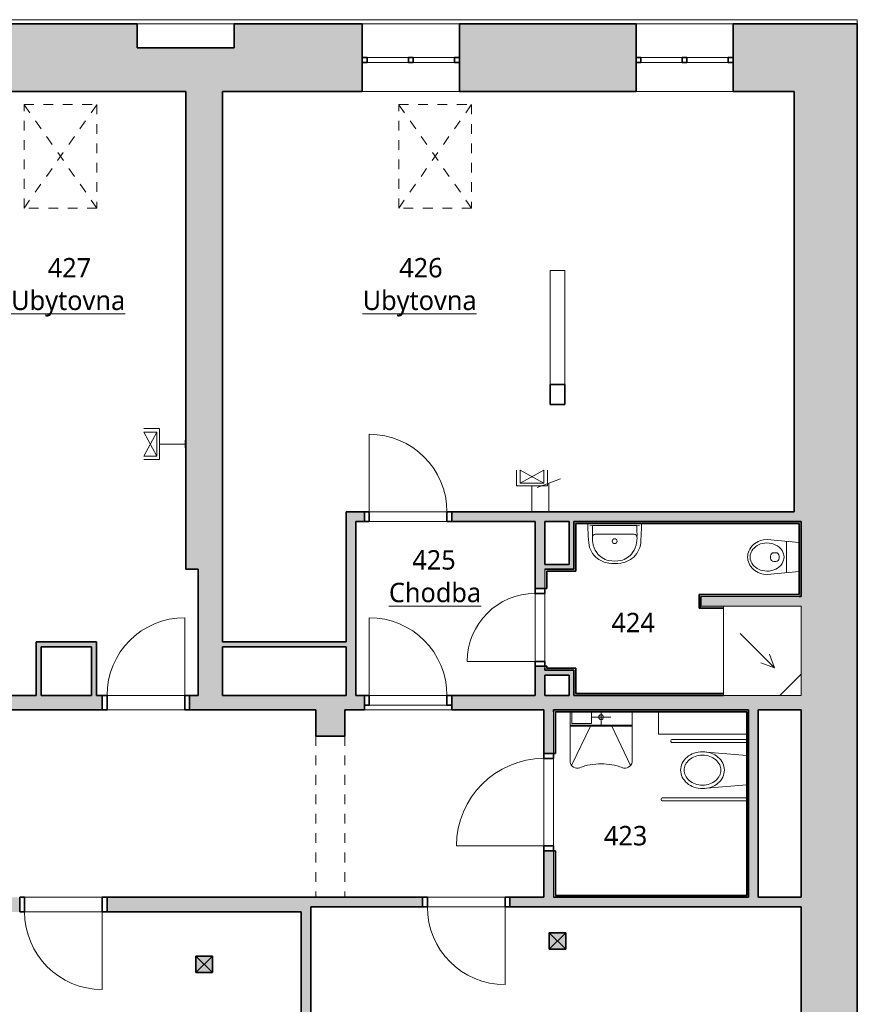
# Model space of a CAD drawing. Header units: metres. Extents: x -0.2 to 44.7, y -1.1 to 14.9.
# Tile 10 of 10: x 31.1 to 39.8, y 4.6 to 14.8. Entities that reach past the tile are written whole.
import ezdxf

# ---------------------------------------------------------------- set-up
doc = ezdxf.new("R2010")
doc.units = ezdxf.units.M
doc.linetypes.add('AV - Cerch_ 1 tecka 4mm', pattern=[0.006, 0.004, -0.001, 0, -0.001])
doc.layers.add('AV-MISTNOSTI', color=5, linetype='Continuous', lineweight=5, true_color=0x0000ff)
doc.layers.add('AV-TEXTY', color=5, linetype='Continuous', lineweight=13, true_color=0x0000ff)
for name, color, linetype, lineweight in [('AV-SRAFY', 7, 'Continuous', 35), ('AV-STAVBA', 7, 'Continuous', 18), ('AV-VYBAVENI', 7, 'Continuous', 18)]:
    doc.layers.add(name, color=color, linetype=linetype, lineweight=lineweight)
doc.styles.add('Trebuchet MS_B', font='trebuc.ttf', dxfattribs={"height": 0.2})

# ---------------------------------------------------------------- blocks, each defined once
blk = doc.blocks.new('DO_1-L_Ocel_ - 800x1970_150-925843-4NP')
at = {"layer": 'AV-STAVBA', "color": 254, "true_color": 0xcccccc}
for p, q in [((0.4, 0.875), (0.4, 0.075)), ((-0.4, 0.075), (0.4, 0.075)), ((-0.4, -0.075), (0.4, -0.075))]:
    blk.add_line(p, q, dxfattribs=at)
at = {"layer": 'AV-STAVBA', "color": 254, "linetype": 'AV - Cerch_ 1 tecka 4mm', "true_color": 0xcccccc}
for p, q in [((-0.45, 0.075), (0.45, 0.075)), ((-0.4, 0.075), (0.4, 0.075)), ((-0.45, -0.075), (0.45, -0.075)), ((-0.4, -0.075), (0.4, -0.075))]:
    blk.add_line(p, q, dxfattribs=at)
at = {"layer": 'AV-STAVBA', "color": 254, "lineweight": 35, "true_color": 0xcccccc}
for p, q in [((-0.4, 0.075), (-0.45, 0.075)), ((-0.45, 0.075), (-0.45, -0.075)), ((-0.4, -0.075), (-0.4, 0.075)), ((0.45, 0.075), (0.4, 0.075)), ((0.4, 0.075), (0.4, -0.075)), ((0.45, -0.075), (0.45, 0.075)), ((-0.45, -0.075), (-0.4, -0.075)), ((0.4, -0.075), (0.45, -0.075))]:
    blk.add_line(p, q, dxfattribs=at)
at = {"layer": 'AV-STAVBA', "color": 254, "true_color": 0xcccccc}
blk.add_arc((0.4, 0.075), 0.8, 90, 180, dxfattribs=at)
blk = doc.blocks.new('DO_1-P_Ocel_ - 800x1970_100-934089-4NP')
at = {"layer": 'AV-STAVBA', "color": 254, "true_color": 0xcccccc}
for p, q in [((-0.4, 0.85), (-0.4, 0.05)), ((-0.4, 0.05), (0.4, 0.05)), ((-0.4, -0.05), (0.4, -0.05))]:
    blk.add_line(p, q, dxfattribs=at)
at = {"layer": 'AV-STAVBA', "color": 254, "linetype": 'AV - Cerch_ 1 tecka 4mm', "true_color": 0xcccccc}
for p, q in [((-0.45, 0.05), (0.45, 0.05)), ((-0.4, 0.05), (0.4, 0.05)), ((-0.45, -0.05), (0.45, -0.05)), ((-0.4, -0.05), (0.4, -0.05))]:
    blk.add_line(p, q, dxfattribs=at)
at = {"layer": 'AV-STAVBA', "color": 254, "lineweight": 35, "true_color": 0xcccccc}
for p, q in [((-0.4, 0.05), (-0.45, 0.05)), ((-0.45, 0.05), (-0.45, -0.05)), ((-0.4, -0.05), (-0.4, 0.05)), ((0.45, 0.05), (0.4, 0.05)), ((0.4, 0.05), (0.4, -0.05)), ((0.45, -0.05), (0.45, 0.05)), ((-0.45, -0.05), (-0.4, -0.05)), ((0.4, -0.05), (0.45, -0.05))]:
    blk.add_line(p, q, dxfattribs=at)
at = {"layer": 'AV-STAVBA', "color": 254, "true_color": 0xcccccc}
blk.add_arc((-0.4, 0.05), 0.8, 0, 90, dxfattribs=at)
blk = doc.blocks.new('DO_1-P_Ocel_ - 700x1970_100-947632-4NP')
at = {"layer": 'AV-STAVBA', "color": 254, "true_color": 0xcccccc}
for p, q in [((-0.35, 0.75), (-0.35, 0.05)), ((-0.35, 0.05), (0.35, 0.05)), ((-0.35, -0.05), (0.35, -0.05))]:
    blk.add_line(p, q, dxfattribs=at)
at = {"layer": 'AV-STAVBA', "color": 254, "linetype": 'AV - Cerch_ 1 tecka 4mm', "true_color": 0xcccccc}
for p, q in [((-0.4, 0.05), (0.4, 0.05)), ((-0.35, 0.05), (0.35, 0.05)), ((-0.4, -0.05), (0.4, -0.05)), ((-0.35, -0.05), (0.35, -0.05))]:
    blk.add_line(p, q, dxfattribs=at)
at = {"layer": 'AV-STAVBA', "color": 254, "lineweight": 35, "true_color": 0xcccccc}
for p, q in [((-0.35, 0.05), (-0.4, 0.05)), ((-0.4, 0.05), (-0.4, -0.05)), ((-0.35, -0.05), (-0.35, 0.05)), ((0.4, 0.05), (0.35, 0.05)), ((0.35, 0.05), (0.35, -0.05)), ((0.4, -0.05), (0.4, 0.05)), ((-0.4, -0.05), (-0.35, -0.05)), ((0.35, -0.05), (0.4, -0.05))]:
    blk.add_line(p, q, dxfattribs=at)
at = {"layer": 'AV-STAVBA', "color": 254, "true_color": 0xcccccc}
blk.add_arc((-0.35, 0.05), 0.7, 0, 90, dxfattribs=at)
blk = doc.blocks.new('DO_1-P_Ocel_ - 800x1970_100-1004112-4NP')
at = {"layer": 'AV-STAVBA', "color": 254, "true_color": 0xcccccc}
for p, q in [((-0.4, 0.875), (-0.4, 0.075)), ((-0.4, 0.075), (0.4, 0.075)), ((-0.4, -0.025), (0.4, -0.025))]:
    blk.add_line(p, q, dxfattribs=at)
at = {"layer": 'AV-STAVBA', "color": 254, "linetype": 'AV - Cerch_ 1 tecka 4mm', "true_color": 0xcccccc}
for p, q in [((-0.45, 0.075), (0.45, 0.075)), ((-0.4, 0.075), (0.4, 0.075)), ((-0.45, -0.075), (0.45, -0.075)), ((-0.4, -0.025), (0.4, -0.025))]:
    blk.add_line(p, q, dxfattribs=at)
at = {"layer": 'AV-STAVBA', "color": 254, "lineweight": 35, "true_color": 0xcccccc}
for p, q in [((-0.4, 0.075), (-0.45, 0.075)), ((-0.45, 0.075), (-0.45, -0.025)), ((-0.4, -0.025), (-0.4, 0.075)), ((0.45, 0.075), (0.4, 0.075)), ((0.4, 0.075), (0.4, -0.025)), ((0.45, -0.025), (0.45, 0.075)), ((-0.45, -0.025), (-0.4, -0.025)), ((0.4, -0.025), (0.45, -0.025))]:
    blk.add_line(p, q, dxfattribs=at)
at = {"layer": 'AV-STAVBA', "color": 254, "true_color": 0xcccccc}
blk.add_arc((-0.4, 0.075), 0.8, 0, 90, dxfattribs=at)
blk = doc.blocks.new('DO_1-P_Ocel_ - 900x1970_100-1004143-4NP')
at = {"layer": 'AV-STAVBA', "color": 254, "true_color": 0xcccccc}
for p, q in [((-0.45, 0.95), (-0.45, 0.05)), ((-0.45, 0.05), (0.45, 0.05)), ((-0.45, -0.05), (0.45, -0.05))]:
    blk.add_line(p, q, dxfattribs=at)
at = {"layer": 'AV-STAVBA', "color": 254, "linetype": 'AV - Cerch_ 1 tecka 4mm', "true_color": 0xcccccc}
for p, q in [((-0.5, 0.05), (0.5, 0.05)), ((-0.45, 0.05), (0.45, 0.05)), ((-0.5, -0.05), (0.5, -0.05)), ((-0.45, -0.05), (0.45, -0.05))]:
    blk.add_line(p, q, dxfattribs=at)
at = {"layer": 'AV-STAVBA', "color": 254, "lineweight": 35, "true_color": 0xcccccc}
for p, q in [((-0.45, 0.05), (-0.5, 0.05)), ((-0.5, 0.05), (-0.5, -0.05)), ((-0.45, -0.05), (-0.45, 0.05)), ((0.5, 0.05), (0.45, 0.05)), ((0.45, 0.05), (0.45, -0.05)), ((0.5, -0.05), (0.5, 0.05)), ((-0.5, -0.05), (-0.45, -0.05)), ((0.45, -0.05), (0.5, -0.05))]:
    blk.add_line(p, q, dxfattribs=at)
at = {"layer": 'AV-STAVBA', "color": 254, "true_color": 0xcccccc}
blk.add_arc((-0.45, 0.05), 0.9, 0, 90, dxfattribs=at)
blk = doc.blocks.new('GM_Otvor_obdélníkový - 1660x2320-1005027-4NP')
at = {"layer": 'AV-STAVBA', "color": 254, "linetype": 'AV - Cerch_ 1 tecka 4mm', "lineweight": 13, "true_color": 0xcccccc}
for p, q in [((-0.83, 0.15), (0.83, 0.15)), ((-0.83, -0.15), (0.83, -0.15)), ((-0.83, -0.15), (0.83, -0.15))]:
    blk.add_line(p, q, dxfattribs=at)
blk = doc.blocks.new('DO_1-P_Ocel_ - 800x1970_150-917843-4NP')
at = {"layer": 'AV-STAVBA', "color": 254, "true_color": 0xcccccc}
for p, q in [((-0.4, 0.875), (-0.4, 0.075)), ((-0.4, 0.075), (0.4, 0.075)), ((-0.4, -0.075), (0.4, -0.075))]:
    blk.add_line(p, q, dxfattribs=at)
at = {"layer": 'AV-STAVBA', "color": 254, "linetype": 'AV - Cerch_ 1 tecka 4mm', "true_color": 0xcccccc}
for p, q in [((-0.45, 0.075), (0.45, 0.075)), ((-0.4, 0.075), (0.4, 0.075)), ((-0.45, -0.075), (0.45, -0.075)), ((-0.4, -0.075), (0.4, -0.075))]:
    blk.add_line(p, q, dxfattribs=at)
at = {"layer": 'AV-STAVBA', "color": 254, "lineweight": 35, "true_color": 0xcccccc}
for p, q in [((-0.4, 0.075), (-0.45, 0.075)), ((-0.45, 0.075), (-0.45, -0.075)), ((-0.4, -0.075), (-0.4, 0.075)), ((0.45, 0.075), (0.4, 0.075)), ((0.4, 0.075), (0.4, -0.075)), ((0.45, -0.075), (0.45, 0.075)), ((-0.45, -0.075), (-0.4, -0.075)), ((0.4, -0.075), (0.45, -0.075))]:
    blk.add_line(p, q, dxfattribs=at)
at = {"layer": 'AV-STAVBA', "color": 254, "true_color": 0xcccccc}
blk.add_arc((-0.4, 0.075), 0.8, 0, 90, dxfattribs=at)
blk = doc.blocks.new('SCO_Koncepční obdelníkový sloup - 170_170-1011282-4NP')
at = {"layer": 'AV-STAVBA', "true_color": 0xcccccc}
blk.add_hatch(color=254, dxfattribs=at).paths.add_polyline_path([(0.085, -0.085), (0.085, 0.085), (-0.085, 0.085), (-0.085, -0.085)])
at = {"layer": 'AV-STAVBA', "color": 254, "true_color": 0xcccccc}
for p, q in [((0.085, 0.085), (-0.085, -0.085)), ((-0.085, 0.085), (0.085, -0.085))]:
    blk.add_line(p, q, dxfattribs=at)
at = {"layer": 'AV-STAVBA', "color": 254, "lineweight": 35, "true_color": 0xcccccc}
for p, q in [((0.085, 0.085), (-0.085, 0.085)), ((-0.085, 0.085), (-0.085, -0.085)), ((0.085, -0.085), (0.085, 0.085)), ((-0.085, -0.085), (0.085, -0.085))]:
    blk.add_line(p, q, dxfattribs=at)
blk = doc.blocks.new('SCO_Koncepční obdelníkový sloup - 170_170-1458918-4NP')
at = {"layer": 'AV-STAVBA', "true_color": 0xcccccc}
blk.add_hatch(color=254, dxfattribs=at).paths.add_polyline_path([(0.085, -0.085), (0.085, 0.085), (-0.085, 0.085), (-0.085, -0.085)])
at = {"layer": 'AV-STAVBA', "color": 254, "true_color": 0xcccccc}
for p, q in [((0.085, 0.085), (-0.085, -0.085)), ((-0.085, 0.085), (0.085, -0.085))]:
    blk.add_line(p, q, dxfattribs=at)
at = {"layer": 'AV-STAVBA', "color": 254, "lineweight": 35, "true_color": 0xcccccc}
for p, q in [((0.085, 0.085), (-0.085, 0.085)), ((-0.085, 0.085), (-0.085, -0.085)), ((0.085, -0.085), (0.085, 0.085)), ((-0.085, -0.085), (0.085, -0.085))]:
    blk.add_line(p, q, dxfattribs=at)
blk = doc.blocks.new('WI_2 - 1000x450-1316571-4NP')
at = {"layer": 'AV-STAVBA', "color": 254, "linetype": 'AV - Cerch_ 1 tecka 4mm', "lineweight": 13, "true_color": 0xcccccc}
for p, q in [((1.63, 0.35), (0.63, 0.35)), ((1.63, -0.35), (0.63, -0.35))]:
    blk.add_line(p, q, dxfattribs=at)
at = {"layer": 'AV-STAVBA', "color": 254, "true_color": 0xcccccc}
for p, q in [((0.63, -0.05), (0.63, 0)), ((0.63, 0), (1.63, 0)), ((0.68, -0.05), (0.68, 0)), ((1.58, -0.05), (1.58, 0)), ((1.63, -0.05), (1.63, 0)), ((0.63, -0.05), (1.63, -0.05)), ((0.68, 0), (1.105, 0)), ((1.105, -0.05), (0.68, -0.05)), ((1.155, 0), (1.58, 0)), ((1.58, -0.05), (1.155, -0.05))]:
    blk.add_line(p, q, dxfattribs=at)
at = {"layer": 'AV-STAVBA', "color": 254, "lineweight": 35, "true_color": 0xcccccc}
for p, q in [((0.68, 0), (0.63, 0)), ((0.63, 0), (0.63, -0.05)), ((0.63, -0.05), (0.68, -0.05)), ((0.68, -0.05), (0.68, 0)), ((1.155, 0), (1.105, 0)), ((1.105, 0), (1.105, -0.05)), ((1.105, -0.05), (1.155, -0.05)), ((1.155, -0.05), (1.155, 0)), ((1.63, 0), (1.58, 0)), ((1.58, 0), (1.58, -0.05)), ((1.58, -0.05), (1.63, -0.05)), ((1.63, -0.05), (1.63, 0))]:
    blk.add_line(p, q, dxfattribs=at)
blk = doc.blocks.new('GM_Nika_obdélníková - 1000x450-1317240-4NP')
at = {"layer": 'AV-STAVBA', "color": 254, "linetype": 'AV - Cerch_ 1 tecka 4mm', "true_color": 0xcccccc}
blk.add_line((-0.5, 0.35), (0.5, 0.35), dxfattribs=at)
blk = doc.blocks.new('Koncepční umyvadlo - Invalida-1508764-4NP')
at = {"layer": 'AV-VYBAVENI', "color": 254, "true_color": 0xcccccc}
for p, q in [((-0.195, 0.612), (-0.195, 0.095)), ((-0.179, 0.647), (0.016, 0.242)), ((0.429, 0.647), (0.234, 0.242)), ((0.445, 0.095), (0.445, 0.612)), ((-0.195, 0.095), (-0.195, 0.375)), ((-0.195, 0.242), (0.445, 0.242)), ((-0.195, 0.232), (0.445, 0.232)), ((0.125, 0.095), (0.125, 0.225)), ((0.225, 0.215), (0.225, 0.095)), ((0.425, 0.215), (0.225, 0.215)), ((0.425, 0.095), (0.425, 0.215)), ((0.025, 0.15), (0.225, 0.15))]:
    blk.add_line(p, q, dxfattribs=at)
blk.add_circle((0.125, 0.15), 0.025, dxfattribs=at)
for centre, radius, start, end in [((-0.121, 0.6), 0.075, 69.5422, 170.5749), ((0.124, 1.255), 0.625, 249.5422, 270.1238), ((0.126, 1.255), 0.625, 269.8762, 290.4578), ((0.371, 0.6), 0.075, 9.4252, 110.4578)]:
    blk.add_arc(centre, radius, start, end, dxfattribs=at)
blk = doc.blocks.new('Koncepční WC ZTP - Koncepční WC ZTP-1508911-4NP')
at = {"layer": 'AV-VYBAVENI', "color": 254, "true_color": 0xcccccc}
for p, q in [((-0.19, 0.94), (-0.19, 0.07)), ((-0.17, 0.95), (-0.18, 0.95)), ((-0.16, 0.94), (-0.16, 0.07)), ((0.41, 0.84), (0.41, 0.07)), ((0.42, 0.85), (0.43, 0.85)), ((0.44, 0.84), (0.44, 0.07)), ((-0.027, 0.07), (-0.065, 0.525)), ((0.315, 0.525), (0.277, 0.07)), ((0.125, 0.07), (0.125, 0.073))]:
    blk.add_line(p, q, dxfattribs=at)
for centre, start, end in [((-0.18, 0.94), 90, 180), ((-0.17, 0.94), 0, 90), ((0.42, 0.84), 90, 180.0143), ((0.43, 0.84), 0, 90)]:
    blk.add_arc(centre, 0.01, start, end, dxfattribs=at)
for centre, major_axis, start_param, end_param in [((0.14, 0.558), (0.165, 0.105), 1.458523, 1.872028), ((0.125, 0.589), (0.136, 0.087), 1.002491, 1.458523), ((0.125, 0.589), (0.106, 0.068), 1.002491, 1.458523), ((0.125, 0.589), (0.136, 0.087), 0.546459, 1.002491), ((0.125, 0.589), (0.106, 0.068), 0.546459, 1.002491), ((0.11, 0.558), (0.165, 0.105), 0.132955, 0.546459), ((0.201, 0.525), (0.224, 0.143), 2.236808, 2.573288), ((0.164, 0.538), (0.191, 0.122), 1.872028, 2.236808), ((0.164, 0.538), (0.161, 0.103), 1.872028, 2.236808), ((0.14, 0.558), (0.135, 0.086), 1.458523, 1.872028), ((0.11, 0.558), (0.135, 0.086), 0.132955, 0.546459), ((0.086, 0.538), (0.161, 0.103), 6.051359, 6.41614), ((0.086, 0.538), (0.191, 0.122), 6.051359, 6.41614), ((0.049, 0.525), (0.224, 0.143), 5.71488, 6.051359), ((0.201, 0.525), (0.224, 0.143), 2.573288, 2.909767), ((0.201, 0.525), (0.194, 0.124), 2.236808, 2.573288), ((0.201, 0.525), (0.194, 0.124), 2.573288, 2.909767), ((0.049, 0.525), (0.194, 0.124), 5.71488, 6.051359), ((0.049, 0.525), (0.194, 0.124), 5.378401, 5.71488), ((0.049, 0.525), (0.224, 0.143), 5.378401, 5.71488), ((0.164, 0.512), (0.191, 0.122), 2.909767, 3.274547), ((0.164, 0.512), (0.161, 0.103), 2.909767, 3.274547), ((0.086, 0.512), (0.161, 0.103), 5.01362, 5.378401), ((0.086, 0.512), (0.191, 0.122), 5.01362, 5.378401), ((0.14, 0.492), (0.165, 0.105), 3.274547, 3.688052), ((0.14, 0.492), (0.135, 0.086), 3.274547, 3.688052), ((0.125, 0.461), (0.136, 0.087), 3.688052, 4.144084), ((0.125, 0.461), (0.106, 0.068), 3.688052, 4.144084), ((0.125, 0.461), (0.106, 0.068), 4.144084, 4.600116), ((0.125, 0.461), (0.136, 0.087), 4.144084, 4.600116), ((0.11, 0.492), (0.135, 0.086), 4.600116, 5.01362), ((0.11, 0.492), (0.165, 0.105), 4.600116, 5.01362)]:
    blk.add_ellipse(centre, major_axis=major_axis, ratio=1, start_param=start_param, end_param=end_param, dxfattribs=at)
blk = doc.blocks.new('PF_Koncepční sprchový kout - vpusť rohová-1512282-4NP')
at = {"layer": 'AV-VYBAVENI', "color": 254, "true_color": 0xcccccc}
for p, q in [((0.505, 0), (-0.415, 0)), ((-0.415, 0), (-0.415, -0.8)), ((0.505, -0.8), (0.505, 0)), ((0.505, -0.22), (0.285, 0)), ((0.221, -0.273), (-0.132, -0.627)), ((0.221, -0.273), (0.081, -0.325)), ((0.221, -0.273), (0.17, -0.414)), ((-0.415, -0.8), (0.505, -0.8))]:
    blk.add_line(p, q, dxfattribs=at)
blk = doc.blocks.new('Koncepční WC - WC NADRZ-1470814-4NP')
at = {"layer": 'AV-VYBAVENI', "color": 254, "lineweight": 13, "true_color": 0xcccccc}
for p, q in [((0.022, 0.507), (0.007, 0.495)), ((0.038, 0.518), (0.022, 0.507)), ((0.054, 0.526), (0.038, 0.518)), ((0.071, 0.532), (0.054, 0.526)), ((0.088, 0.537), (0.071, 0.532)), ((0.08, 0.508), (0.071, 0.504)), ((0.099, 0.513), (0.08, 0.508)), ((0.104, 0.539), (0.088, 0.537)), ((0.117, 0.515), (0.099, 0.513)), ((0.12, 0.54), (0.104, 0.539)), ((0.12, 0.515), (0.117, 0.515)), ((0.137, 0.539), (0.12, 0.54)), ((0.124, 0.515), (0.12, 0.515)), ((0.142, 0.513), (0.124, 0.515)), ((0.153, 0.537), (0.137, 0.539)), ((0.161, 0.508), (0.142, 0.513)), ((0.17, 0.532), (0.153, 0.537)), ((0.17, 0.504), (0.161, 0.508)), ((0.187, 0.526), (0.17, 0.532)), ((0.203, 0.518), (0.187, 0.526)), ((0.219, 0.507), (0.203, 0.518)), ((0.234, 0.495), (0.219, 0.507)), ((-0.047, 0.414), (-0.053, 0.395)), ((-0.04, 0.432), (-0.047, 0.414)), ((-0.03, 0.449), (-0.04, 0.432)), ((-0.019, 0.466), (-0.03, 0.449)), ((-0.014, 0.406), (-0.02, 0.386)), ((-0.007, 0.481), (-0.019, 0.466)), ((-0.005, 0.428), (-0.014, 0.406)), ((0.007, 0.495), (-0.007, 0.481)), ((0.002, 0.441), (-0.005, 0.428)), ((0.015, 0.46), (0.002, 0.441)), ((0.031, 0.478), (0.015, 0.46)), ((0.04, 0.486), (0.031, 0.478)), ((0.056, 0.497), (0.04, 0.486)), ((0.071, 0.504), (0.056, 0.497)), ((0.184, 0.497), (0.17, 0.504)), ((0.201, 0.486), (0.184, 0.497)), ((0.209, 0.478), (0.201, 0.486)), ((0.226, 0.46), (0.209, 0.478)), ((0.239, 0.441), (0.226, 0.46)), ((0.248, 0.481), (0.234, 0.495)), ((0.246, 0.428), (0.239, 0.441)), ((0.255, 0.406), (0.246, 0.428)), ((0.26, 0.466), (0.248, 0.481)), ((0.26, 0.386), (0.255, 0.406)), ((0.271, 0.449), (0.26, 0.466)), ((0.28, 0.432), (0.271, 0.449)), ((0.288, 0.414), (0.28, 0.432)), ((0.293, 0.395), (0.288, 0.414)), ((-0.057, 0.376), (-0.06, 0.34)), ((-0.06, 0.34), (-0.029, 0.01)), ((-0.053, 0.395), (-0.057, 0.376)), ((-0.023, 0.364), (-0.025, 0.342)), ((-0.025, 0.342), (-0.024, 0.32)), ((-0.024, 0.32), (-0.019, 0.292)), ((-0.02, 0.386), (-0.023, 0.364)), ((0.11, 0.305), (0.12, 0.305)), ((0.12, 0.305), (0.13, 0.305)), ((0.264, 0.364), (0.26, 0.386)), ((0.26, 0.292), (0.264, 0.32)), ((0.265, 0.342), (0.264, 0.364)), ((0.264, 0.32), (0.265, 0.342)), ((0.269, 0.01), (0.3, 0.34)), ((0.297, 0.376), (0.293, 0.395)), ((0.3, 0.34), (0.297, 0.376)), ((-0.019, 0.292), (-0.013, 0.27)), ((-0.013, 0.27), (-0.003, 0.248)), ((-0.003, 0.248), (0.006, 0.232)), ((0.006, 0.232), (0.019, 0.215)), ((0.019, 0.215), (0.034, 0.199)), ((0.075, 0.251), (0.075, 0.27)), ((0.12, 0.216), (0.11, 0.216)), ((0.13, 0.216), (0.12, 0.216)), ((0.165, 0.251), (0.165, 0.27)), ((0.206, 0.199), (0.222, 0.215)), ((0.222, 0.215), (0.234, 0.232)), ((0.234, 0.232), (0.244, 0.248)), ((0.244, 0.248), (0.253, 0.27)), ((0.253, 0.27), (0.26, 0.292)), ((-0.041, 0.14), (0.12, 0.14)), ((0.034, 0.199), (0.052, 0.186)), ((0.052, 0.186), (0.07, 0.176)), ((0.07, 0.176), (0.089, 0.169)), ((0.089, 0.169), (0.102, 0.166)), ((0.102, 0.166), (0.12, 0.165)), ((0.12, 0.165), (0.139, 0.166)), ((0.12, 0.14), (0.282, 0.14)), ((0.139, 0.166), (0.152, 0.169)), ((0.152, 0.169), (0.171, 0.176)), ((0.171, 0.176), (0.189, 0.186)), ((0.189, 0.186), (0.206, 0.199))]:
    blk.add_line(p, q, dxfattribs=at)
for centre, start, end in [((0.11, 0.27), 90, 180), ((0.13, 0.27), 360, 90), ((0.11, 0.251), 180, 270), ((0.13, 0.251), 270, 0)]:
    blk.add_arc(centre, 0.035, start, end, dxfattribs=at)
blk = doc.blocks.new('Koncepční umyvadlo - 550x400-1470811-4NP')
at = {"layer": 'AV-VYBAVENI', "color": 254, "true_color": 0xcccccc}
for p, q in [((-0.075, 0.12), (0.125, 0.12)), ((0.125, 0.12), (0.325, 0.12)), ((-0.15, 0.07), (-0.15, 0.01)), ((-0.13, 0.034), (-0.103, 0.03)), ((-0.103, 0.03), (0.353, 0.03)), ((0.353, 0.03), (0.38, 0.034)), ((0.4, 0.01), (0.4, 0.07))]:
    blk.add_line(p, q, dxfattribs=at)
blk.add_circle((0.125, 0.191), 0.025, dxfattribs=at)
for centre, radius, start, end in [((0.087, 0.189), 0.229, 95.9722, 127.4241), ((0.125, 0.021), 0.401, 81.122, 98.878), ((0.163, 0.189), 0.229, 52.5759, 84.0278), ((0.086, 0.187), 0.23, 126.9872, 174.6397), ((0.114, 0.182), 0.216, 143.7612, 174.2094), ((0.111, 0.183), 0.213, 102.9464, 143.5152), ((0.125, -0.005), 0.401, 81.122, 98.878), ((0.139, 0.183), 0.213, 36.4848, 77.0536), ((0.164, 0.187), 0.23, 5.3603, 53.0128), ((0.136, 0.182), 0.216, 5.7906, 36.2388), ((1.373, 0.063), 1.523, 174.4928, 179.7382), ((0.092, 0.162), 0.197, 167.8887, 183.5287), ((0.158, 0.162), 0.197, 356.4713, 12.1113), ((-1.123, 0.063), 1.523, 0.2618, 5.5072), ((-0.075, 0.15), 0.03, 180, 270), ((1.218, 0.115), 1.323, 178.4771, 183.6753), ((0.325, 0.15), 0.03, 270, 360), ((-0.966, 0.115), 1.321, 356.3208, 1.5269)]:
    blk.add_arc(centre, radius, start, end, dxfattribs=at)
blk = doc.blocks.new('Řísma 2NP_ vnitroblok - Řísma 2NP_ vnitroblok-1646675-4NP')
at = {"layer": 'AV-STAVBA', "color": 254, "true_color": 0xcccccc}
for p, q in [((25.236, 14.789), (39.765, 14.789)), ((39.765, 14.789), (39.765, 14.748))]:
    blk.add_line(p, q, dxfattribs=at)
blk = doc.blocks.new('D0089 - 1514 - OÚPSŘ_Benešova_rvt-1-4NP')
at = {"layer": 'AV-SRAFY', "lineweight": 5, "true_color": 0xcccccc}
h = blk.add_hatch(color=254, dxfattribs=at)
h.paths.add_polyline_path([(39.115, 14.048), (39.115, 14.748), (38.485, 14.748), (38.485, 14.048)])
h.paths.add_polyline_path([(37.485, 14.048), (37.485, 14.748), (35.665, 14.748), (35.665, 14.048), (35.781, 14.048)])
h.paths.add_polyline_path([(34.665, 14.048), (34.665, 14.748), (33.345, 14.748), (33.345, 14.498), (32.345, 14.498), (32.345, 14.748), (30.345, 14.748), (30.345, 14.048), (33.225, 14.048)])
h.paths.add_polyline_path([(29.345, 14.048), (29.345, 14.748), (27.345, 14.748), (27.345, 14.498), (26.345, 14.498), (26.345, 14.748), (20.925, 14.748), (20.925, 14.498), (20.075, 14.498), (20.075, 14.048), (29.245, 14.048)])
for points in [[(39.115, 13.998), (39.765, 13.998), (39.765, 14.748), (39.115, 14.748), (39.115, 14.048)], [(32.845, 13.998), (33.225, 13.998), (33.225, 14.048), (32.845, 14.048)], [(33.225, 9.128), (33.225, 13.998), (32.845, 13.998), (32.845, 9.128), (32.975, 9.128)], [(39.765, 9.618), (39.765, 13.998), (39.115, 13.998), (39.115, 9.618), (39.185, 9.618)]]:
    blk.add_hatch(color=254, dxfattribs=at).paths.add_polyline_path(points)
at = {"layer": 'AV-SRAFY', "lineweight": 18, "true_color": 0xcccccc}
h = blk.add_hatch(color=254, dxfattribs=at)
h.paths.add_polyline_path([(36.795, 9.618), (39.115, 9.618), (39.115, 9.718), (35.587, 9.718), (35.587, 9.618), (36.545, 9.618)])
h.paths.add_polyline_path([(34.497, 9.618), (34.687, 9.618), (34.687, 9.718), (34.497, 9.718)])
for points in [[(34.597, 7.828), (34.597, 9.618), (34.497, 9.618), (34.497, 7.828)], [(36.795, 9.178), (36.845, 9.178), (36.845, 9.618), (36.795, 9.618)], [(36.865, 9.128), (36.865, 9.618), (36.845, 9.618), (36.845, 9.128)], [(39.185, 9.598), (39.185, 9.618), (36.865, 9.618), (36.865, 9.598), (39.165, 9.598)], [(39.185, 8.848), (39.185, 9.598), (39.165, 9.598), (39.165, 8.848)], [(39.765, 3.988), (39.765, 9.618), (39.185, 9.618), (39.185, 3.988), (39.365, 3.988)], [(36.845, 9.128), (36.845, 9.178), (36.545, 9.178), (36.545, 9.128)], [(33.225, 7.828), (33.225, 9.128), (32.975, 9.128), (32.975, 7.828)], [(36.865, 9.108), (36.865, 9.128), (36.565, 9.128), (36.565, 9.108)], [(38.135, 8.848), (39.165, 8.848), (39.165, 8.868), (38.135, 8.868)], [(38.155, 8.728), (38.155, 8.848), (38.135, 8.848), (38.135, 8.728)], [(39.185, 8.748), (39.185, 8.848), (38.155, 8.848), (38.155, 8.748), (38.385, 8.748)], [(38.385, 8.728), (38.385, 8.748), (38.155, 8.748), (38.155, 8.728)], [(31.305, 8.328), (31.875, 8.328), (31.875, 8.378), (31.305, 8.378)], [(31.305, 7.828), (31.355, 7.828), (31.355, 8.328), (31.305, 8.328)], [(31.925, 7.828), (31.925, 8.378), (31.875, 8.378), (31.875, 7.828)], [(33.225, 8.328), (34.497, 8.328), (34.497, 8.378), (33.225, 8.378)], [(36.781, 8.088), (36.845, 8.088), (36.845, 8.108), (36.545, 8.108), (36.545, 8.088)], [(36.845, 8.038), (36.845, 8.088), (36.545, 8.088), (36.545, 8.038), (36.795, 8.038)], [(36.795, 7.828), (36.845, 7.828), (36.845, 8.038), (36.795, 8.038)], [(36.845, 7.828), (36.865, 7.828), (36.865, 8.108), (36.845, 8.108), (36.845, 8.088)], [(37.78, 7.828), (38.155, 7.828), (38.155, 7.848), (36.865, 7.848), (36.865, 7.828)], [(38.155, 7.828), (38.385, 7.828), (38.385, 7.848), (38.155, 7.848)], [(34.185, 7.408), (34.485, 7.408), (34.485, 7.678), (34.185, 7.678)], [(37.78, 7.658), (38.625, 7.658), (38.625, 7.678), (36.635, 7.678), (36.635, 7.658), (36.781, 7.658)], [(38.625, 5.768), (38.645, 5.768), (38.645, 7.678), (38.625, 7.678), (38.625, 6.515)], [(38.645, 5.748), (38.745, 5.748), (38.745, 7.678), (38.645, 7.678), (38.645, 6.515)], [(38.645, 5.748), (38.645, 5.768), (36.655, 5.768), (36.655, 5.748), (37.78, 5.748)], [(34.035, 1.008), (34.135, 1.008), (34.135, 5.648), (34.035, 5.648), (34.035, 3.284)]]:
    blk.add_hatch(color=254, dxfattribs=at).paths.add_polyline_path(points)
h = blk.add_hatch(color=254, dxfattribs=at)
h.paths.add_polyline_path([(36.545, 7.828), (36.545, 8.128), (36.445, 8.128), (36.445, 7.828)])
h.paths.add_polyline_path([(36.545, 8.928), (36.545, 9.618), (36.445, 9.618), (36.445, 8.928)])
h = blk.add_hatch(color=254, dxfattribs=at)
h.paths.add_polyline_path([(36.565, 8.108), (36.565, 8.128), (36.545, 8.128), (36.545, 8.108)])
h.paths.add_polyline_path([(36.565, 8.928), (36.565, 9.128), (36.545, 9.128), (36.545, 8.928)])
h = blk.add_hatch(color=254, dxfattribs=at)
h.paths.add_polyline_path([(38.745, 7.678), (39.185, 7.678), (39.185, 7.828), (35.587, 7.828), (35.587, 7.678), (38.645, 7.678)])
h.paths.add_polyline_path([(32.885, 7.678), (34.687, 7.678), (34.687, 7.828), (32.885, 7.828)])
h.paths.add_polyline_path([(31.985, 7.678), (31.985, 7.828), (27.175, 7.828), (27.175, 7.678), (31.782, 7.678)])
h.paths.add_polyline_path([(23.405, 7.678), (23.405, 7.828), (19.71, 7.828), (19.71, 7.678), (19.784, 7.678)])
h.paths.add_polyline_path([(26.275, 7.678), (26.275, 7.828), (24.305, 7.828), (24.305, 7.678), (25.783, 7.678)])
h.paths.add_polyline_path([(17.785, 7.678), (18.16, 7.678), (18.16, 7.828), (17.53, 7.828), (17.53, 7.678)])
h = blk.add_hatch(color=254, dxfattribs=at)
h.paths.add_polyline_path([(36.535, 5.748), (36.635, 5.748), (36.635, 6.228), (36.535, 6.228)])
h.paths.add_polyline_path([(36.635, 7.228), (36.635, 7.678), (36.535, 7.678), (36.535, 7.228)])
h = blk.add_hatch(color=254, dxfattribs=at)
h.paths.add_polyline_path([(36.655, 5.748), (36.655, 6.228), (36.635, 6.228), (36.635, 5.748)])
h.paths.add_polyline_path([(36.655, 7.228), (36.655, 7.658), (36.635, 7.658), (36.635, 7.228)])
h = blk.add_hatch(color=254, dxfattribs=at)
h.paths.add_polyline_path([(32.035, 5.598), (34.035, 5.598), (34.035, 5.748), (32.035, 5.748)])
h.paths.add_polyline_path([(27.435, 5.598), (31.135, 5.598), (31.135, 5.748), (25.065, 5.748), (25.065, 5.598), (25.783, 5.598)])
h.paths.add_polyline_path([(13.77, 5.598), (13.77, 5.748), (7.095, 5.748), (7.095, 5.598), (13.115, 5.598)])
h.paths.add_polyline_path([(14.67, 5.598), (18.02, 5.598), (18.02, 5.748), (14.67, 5.748)])
h.paths.add_polyline_path([(24.165, 5.598), (24.165, 5.748), (18.92, 5.748), (18.92, 5.598), (23.783, 5.598)])
h.paths.add_polyline_path([(6.195, 5.598), (6.195, 5.748), (4.19, 5.748), (4.19, 5.598), (5.51, 5.598)])
h.paths.add_polyline_path([(3.29, 5.598), (3.29, 5.748), (0.085, 5.748), (0.085, 5.598)])
h = blk.add_hatch(color=254, dxfattribs=at)
h.paths.add_polyline_path([(35.285, 5.648), (35.285, 5.748), (34.035, 5.748), (34.035, 5.648), (34.135, 5.648)])
h.paths.add_polyline_path([(39.185, 5.648), (39.185, 5.748), (36.185, 5.748), (36.185, 5.648), (37.78, 5.648)])
at = {"layer": 'AV-STAVBA', "color": 254, "lineweight": 35, "true_color": 0xcccccc}
for p, q in [((30.345, 14.748), (32.345, 14.748)), ((32.345, 14.748), (32.345, 14.498)), ((34.665, 14.748), (33.345, 14.748)), ((33.345, 14.748), (33.345, 14.498)), ((34.665, 14.398), (34.665, 14.748)), ((35.665, 14.398), (35.665, 14.748)), ((37.485, 14.748), (35.665, 14.748)), ((37.485, 14.398), (37.485, 14.748)), ((38.485, 14.398), (38.485, 14.748)), ((39.115, 14.748), (38.485, 14.748)), ((39.115, 14.748), (39.765, 14.748)), ((39.765, 14.748), (39.765, 13.998)), ((32.345, 14.498), (33.345, 14.498)), ((34.665, 14.048), (34.665, 14.348)), ((35.665, 14.048), (35.665, 14.348)), ((37.485, 14.048), (37.485, 14.348)), ((38.485, 14.048), (38.485, 14.348)), ((32.845, 14.048), (30.345, 14.048)), ((32.845, 14.048), (32.845, 13.998)), ((32.845, 9.128), (32.845, 13.998)), ((34.665, 14.048), (33.225, 14.048)), ((33.225, 14.048), (33.225, 13.998)), ((33.225, 9.128), (33.225, 13.998)), ((37.485, 14.048), (35.665, 14.048)), ((39.115, 14.048), (38.485, 14.048)), ((39.115, 14.048), (39.115, 13.998)), ((39.115, 9.718), (39.115, 13.998)), ((39.765, 9.618), (39.765, 13.998)), ((36.75, 11.032), (36.6, 11.032)), ((36.6, 11.032), (36.6, 10.826)), ((36.75, 10.826), (36.75, 11.032)), ((36.6, 10.826), (36.75, 10.826)), ((34.687, 9.718), (34.497, 9.718)), ((34.497, 9.718), (34.497, 9.618)), ((34.687, 9.618), (34.687, 9.718)), ((39.115, 9.718), (35.587, 9.718)), ((35.587, 9.718), (35.587, 9.618)), ((34.497, 9.618), (34.497, 8.378)), ((34.597, 9.618), (34.687, 9.618)), ((34.597, 7.828), (34.597, 9.618)), ((35.587, 9.618), (36.445, 9.618)), ((36.445, 9.618), (36.445, 8.928)), ((36.545, 9.618), (36.795, 9.618)), ((36.545, 9.178), (36.545, 9.618)), ((36.795, 9.618), (36.795, 9.178)), ((36.845, 9.618), (39.115, 9.618)), ((36.845, 9.178), (36.845, 9.618)), ((36.865, 9.618), (36.845, 9.618)), ((36.845, 9.618), (36.845, 9.128)), ((39.185, 9.618), (36.865, 9.618)), ((36.865, 9.128), (36.865, 9.598)), ((36.865, 9.598), (39.165, 9.598)), ((39.115, 9.618), (39.185, 9.618)), ((39.165, 9.598), (39.165, 8.868)), ((39.185, 9.618), (39.185, 8.848)), ((39.185, 9.598), (39.185, 9.618)), ((39.185, 8.848), (39.185, 9.598)), ((39.765, 3.988), (39.765, 9.618)), ((36.795, 9.178), (36.545, 9.178)), ((36.845, 9.128), (36.845, 9.178)), ((32.845, 9.128), (32.975, 9.128)), ((32.975, 9.128), (32.975, 7.828)), ((33.225, 8.378), (33.225, 9.128)), ((36.545, 9.128), (36.845, 9.128)), ((36.565, 9.128), (36.545, 9.128)), ((36.845, 9.128), (36.565, 9.128)), ((36.565, 8.928), (36.565, 9.108)), ((36.565, 9.108), (36.865, 9.108)), ((36.865, 9.108), (36.865, 9.128)), ((36.445, 8.928), (36.545, 8.928)), ((36.545, 8.928), (36.565, 8.928)), ((39.165, 8.868), (38.135, 8.868)), ((38.135, 8.868), (38.135, 8.848)), ((38.135, 8.848), (38.135, 8.728)), ((39.185, 8.848), (39.165, 8.848)), ((39.165, 8.848), (39.185, 8.848)), ((38.135, 8.728), (38.155, 8.728)), ((38.155, 8.728), (38.385, 8.728)), ((31.875, 8.378), (31.305, 8.378)), ((31.305, 8.378), (31.305, 8.328)), ((31.305, 8.328), (31.305, 7.828)), ((31.355, 8.328), (31.875, 8.328)), ((31.355, 7.828), (31.355, 8.328)), ((31.925, 8.378), (31.875, 8.378)), ((31.875, 8.328), (31.875, 7.828)), ((31.925, 7.828), (31.925, 8.378)), ((34.497, 8.378), (33.225, 8.378)), ((33.225, 8.328), (34.497, 8.328)), ((33.225, 7.828), (33.225, 8.328)), ((34.497, 8.328), (34.497, 7.828)), ((36.445, 8.128), (36.445, 7.828)), ((36.545, 8.128), (36.445, 8.128)), ((36.565, 8.128), (36.545, 8.128)), ((36.565, 8.108), (36.565, 8.128)), ((36.545, 8.088), (36.545, 8.108)), ((36.545, 8.108), (36.545, 8.088)), ((36.845, 8.088), (36.545, 8.088)), ((36.545, 8.088), (36.845, 8.088)), ((36.545, 7.828), (36.545, 8.038)), ((36.545, 8.038), (36.795, 8.038)), ((36.845, 8.108), (36.565, 8.108)), ((36.795, 8.038), (36.795, 7.828)), ((36.865, 8.108), (36.845, 8.108)), ((36.845, 8.038), (36.845, 8.088)), ((36.845, 8.088), (36.845, 7.828)), ((36.845, 7.828), (36.845, 8.038)), ((36.865, 7.848), (36.865, 8.108)), ((31.305, 7.828), (29.245, 7.828)), ((31.875, 7.828), (31.355, 7.828)), ((31.985, 7.828), (31.925, 7.828)), ((31.985, 7.678), (31.985, 7.828)), ((32.975, 7.828), (32.885, 7.828)), ((32.885, 7.828), (32.885, 7.678)), ((34.497, 7.828), (33.225, 7.828)), ((34.687, 7.828), (34.597, 7.828)), ((34.687, 7.678), (34.687, 7.828)), ((36.445, 7.828), (35.587, 7.828)), ((35.587, 7.828), (35.587, 7.678)), ((36.795, 7.828), (36.545, 7.828)), ((38.385, 7.828), (36.845, 7.828)), ((36.845, 7.828), (36.865, 7.828)), ((38.155, 7.848), (36.865, 7.848)), ((36.865, 7.828), (38.155, 7.828)), ((38.385, 7.848), (38.155, 7.848)), ((38.155, 7.828), (38.385, 7.828)), ((27.175, 7.678), (31.985, 7.678)), ((32.885, 7.678), (34.185, 7.678)), ((34.185, 7.678), (34.185, 7.408)), ((34.485, 7.678), (34.687, 7.678)), ((34.485, 7.408), (34.485, 7.678)), ((35.587, 7.678), (36.535, 7.678)), ((36.535, 7.678), (36.535, 7.228)), ((36.635, 7.678), (38.645, 7.678)), ((36.635, 7.658), (36.635, 7.678)), ((38.625, 7.678), (36.635, 7.678)), ((36.635, 7.678), (36.635, 7.658)), ((36.655, 7.658), (38.625, 7.658)), ((36.655, 7.228), (36.655, 7.658)), ((38.645, 7.678), (38.625, 7.678)), ((38.625, 7.658), (38.625, 5.768)), ((38.645, 7.678), (38.645, 5.748)), ((38.645, 5.768), (38.645, 7.678)), ((38.745, 7.678), (39.185, 7.678)), ((38.745, 5.748), (38.745, 7.678)), ((39.185, 7.678), (39.185, 5.748)), ((34.185, 7.408), (34.485, 7.408)), ((36.535, 7.228), (36.635, 7.228)), ((36.635, 7.228), (36.655, 7.228)), ((36.535, 6.228), (36.535, 5.748)), ((36.635, 6.228), (36.535, 6.228)), ((36.655, 6.228), (36.635, 6.228)), ((36.655, 5.768), (36.655, 6.228)), ((34.035, 5.748), (32.035, 5.748)), ((32.035, 5.748), (32.035, 5.598)), ((35.285, 5.748), (34.035, 5.748)), ((35.285, 5.648), (35.285, 5.748)), ((36.535, 5.748), (36.185, 5.748)), ((36.185, 5.748), (36.185, 5.648)), ((38.645, 5.748), (36.635, 5.748)), ((36.635, 5.748), (36.655, 5.748)), ((38.625, 5.768), (36.655, 5.768)), ((36.655, 5.748), (38.645, 5.748)), ((38.645, 5.748), (38.645, 5.768)), ((39.185, 5.748), (38.745, 5.748)), ((32.035, 5.598), (34.035, 5.598)), ((34.035, 5.598), (34.035, 1.008)), ((34.135, 5.648), (35.285, 5.648)), ((34.135, 1.198), (34.135, 5.648)), ((36.185, 5.648), (39.185, 5.648)), ((39.185, 5.648), (39.185, 3.988))]:
    blk.add_line(p, q, dxfattribs=at)
at = {"layer": 'AV-STAVBA', "color": 254, "true_color": 0xcccccc}
for p, q in [((32.345, 14.748), (33.345, 14.748)), ((34.665, 14.748), (35.665, 14.748)), ((37.485, 14.748), (38.485, 14.748)), ((35.665, 14.048), (34.665, 14.048)), ((38.485, 14.048), (37.485, 14.048)), ((36.6, 12.166), (36.6, 12.206)), ((36.6, 12.206), (36.75, 12.206)), ((36.75, 12.206), (36.75, 12.166)), ((36.6, 12.166), (36.6, 11.032)), ((36.75, 12.166), (36.75, 11.032)), ((34.737, 9.718), (35.537, 9.718)), ((35.537, 9.618), (34.737, 9.618)), ((36.545, 8.928), (36.545, 9.128)), ((36.545, 9.128), (36.545, 8.928)), ((36.445, 8.178), (36.445, 8.878)), ((36.545, 8.878), (36.545, 8.178)), ((39.165, 8.848), (38.155, 8.848)), ((38.155, 8.848), (38.155, 8.748)), ((38.155, 8.848), (39.165, 8.848)), ((38.155, 8.748), (38.385, 8.748)), ((38.385, 8.748), (38.155, 8.748)), ((36.545, 8.108), (36.545, 8.128)), ((36.545, 8.128), (36.545, 8.108)), ((32.035, 7.828), (32.835, 7.828)), ((34.737, 7.828), (35.537, 7.828)), ((32.835, 7.678), (32.035, 7.678)), ((35.587, 7.678), (34.687, 7.678)), ((36.635, 7.228), (36.635, 7.658)), ((36.635, 7.658), (36.635, 7.228)), ((37.715, 7.658), (37.715, 7.428)), ((37.715, 7.428), (38.625, 7.428)), ((36.535, 6.278), (36.535, 7.178)), ((36.635, 7.178), (36.635, 6.278)), ((36.635, 5.748), (36.635, 6.228)), ((36.635, 6.228), (36.635, 5.748)), ((31.185, 5.748), (31.985, 5.748)), ((35.335, 5.748), (36.135, 5.748)), ((31.985, 5.598), (31.185, 5.598)), ((36.135, 5.648), (35.335, 5.648))]:
    blk.add_line(p, q, dxfattribs=at)
at = {"layer": 'AV-STAVBA', "color": 254, "linetype": 'AV - Cerch_ 1 tecka 4mm', "lineweight": 13, "true_color": 0xcccccc}
for p, q in [((31.18, 13.914), (31.93, 13.914)), ((31.18, 12.848), (31.18, 13.914)), ((31.93, 12.848), (31.18, 13.914)), ((31.18, 12.848), (31.93, 13.914)), ((31.93, 13.914), (31.93, 12.848)), ((35.04, 13.914), (35.79, 13.914)), ((35.04, 12.848), (35.04, 13.914)), ((35.79, 12.848), (35.04, 13.914)), ((35.04, 12.848), (35.79, 13.914)), ((35.79, 13.914), (35.79, 12.848)), ((31.93, 12.848), (31.18, 12.848)), ((35.79, 12.848), (35.04, 12.848))]:
    blk.add_line(p, q, dxfattribs=at)
at = {"layer": 'AV-STAVBA', "color": 254, "lineweight": 18, "true_color": 0xcccccc}
for name, p in [('Řísma 2NP_ vnitroblok - Řísma 2NP_ vnitroblok-1646675-4NP', (0, 0)), ('GM_Nika_obdélníková - 1000x450-1317240-4NP', (32.845, 14.398)), ('WI_2 - 1000x450-1316571-4NP', (34.035, 14.398)), ('WI_2 - 1000x450-1316571-4NP', (36.855, 14.398)), ('DO_1-P_Ocel_ - 800x1970_100-934089-4NP', (35.137, 9.668)), ('DO_1-L_Ocel_ - 800x1970_150-925843-4NP', (32.435, 7.753)), ('DO_1-P_Ocel_ - 800x1970_100-1004112-4NP', (35.137, 7.753)), ('SCO_Koncepční obdelníkový sloup - 170_170-1458918-4NP', (36.675, 5.298)), ('SCO_Koncepční obdelníkový sloup - 170_170-1011282-4NP', (33.035, 5.058))]:
    blk.add_blockref(name, p, dxfattribs=at)
for name, p, rotation in [('DO_1-P_Ocel_ - 700x1970_100-947632-4NP', (36.495, 8.528), 89.99999999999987), ('GM_Otvor_obdélníkový - 1660x2320-1005027-4NP', (34.335, 6.578), 269.9999999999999), ('DO_1-P_Ocel_ - 900x1970_100-1004143-4NP', (36.585, 6.728), 89.99999999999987), ('DO_1-P_Ocel_ - 800x1970_150-917843-4NP', (31.585, 5.673), 180), ('DO_1-P_Ocel_ - 800x1970_100-934089-4NP', (35.735, 5.698), 180)]:
    blk.add_blockref(name, p, dxfattribs=dict(at, rotation=rotation))
at = {"layer": 'AV-VYBAVENI', "color": 254, "lineweight": 18, "true_color": 0xcccccc}
for name, p, rotation in [('Koncepční umyvadlo - 550x400-1470811-4NP', (37.39, 9.608), 180), ('Koncepční WC - WC NADRZ-1470814-4NP', (39.175, 9.133), 90), ('PF_Koncepční sprchový kout - vpusť rohová-1512282-4NP', (39.185, 8.333), 269.9999999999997), ('Koncepční umyvadlo - Invalida-1508764-4NP', (37.25, 7.753), 180), ('Koncepční WC ZTP - Koncepční WC ZTP-1508911-4NP', (38.695, 6.933), 89.99999999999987)]:
    blk.add_blockref(name, p, dxfattribs=dict(at, rotation=rotation))
blk = doc.blocks.new('EF_Datová zásuvka - 2 vývody-835357-4NP')
at = {"layer": 'AV-STAVBA'}
for p, q in [((0.385, 9.504), (0.39, 9.504)), ((0.39, 9.504), (0.39, 9.424)), ((0.39, 9.434), (0.39, 9.494)), ((0.39, 9.494), (0.39, 9.434)), ((0.39, 9.472), (0.39, 9.482)), ((0.39, 9.482), (0.39, 9.472)), ((0.39, 9.446), (0.39, 9.456)), ((0.39, 9.456), (0.39, 9.446)), ((0.39, 9.424), (0.385, 9.424))]:
    blk.add_line(p, q, dxfattribs=at)
blk = doc.blocks.new('EF_TEL zásuvka - 2 pin-875362-4NP')
at = {"layer": 'AV-STAVBA'}
for p, q in [((36.546, 9.723), (36.626, 9.723)), ((36.546, 9.718), (36.546, 9.723)), ((36.601, 9.723), (36.571, 9.723)), ((36.571, 9.723), (36.601, 9.723)), ((36.626, 9.723), (36.626, 9.718))]:
    blk.add_line(p, q, dxfattribs=at)

msp = doc.modelspace()

# ---------------------------------------------------------------- linework, layer by layer
at = {"layer": 'AV-TEXTY', "lineweight": 5}
for p, q in [((32.575, 10.577), (32.415, 10.577)), ((32.575, 10.417), (32.575, 10.577)), ((32.415, 10.54), (32.548, 10.294)), ((32.415, 10.294), (32.548, 10.54)), ((32.548, 10.54), (32.415, 10.54)), ((32.548, 10.294), (32.548, 10.54)), ((32.575, 10.417), (32.575, 10.257)), ((32.575, 10.417), (32.845, 10.417)), ((32.415, 10.294), (32.548, 10.294)), ((32.575, 10.257), (32.415, 10.257)), ((36.253, 9.988), (36.253, 10.148)), ((36.536, 10.148), (36.29, 10.015)), ((36.29, 10.148), (36.536, 10.015)), ((36.29, 10.148), (36.29, 10.015)), ((36.536, 10.015), (36.536, 10.148)), ((36.573, 9.988), (36.573, 10.148)), ((36.466, 9.971), (36.706, 10.058)), ((36.413, 9.988), (36.253, 9.988)), ((36.29, 10.015), (36.536, 10.015)), ((36.413, 9.988), (36.573, 9.988)), ((36.413, 9.988), (36.413, 9.718)), ((36.586, 10.015), (36.586, 9.718))]:
    msp.add_line(p, q, dxfattribs=at)

# ---------------------------------------------------------------- block references
at = {"lineweight": 5}
msp.add_blockref('D0089 - 1514 - OÚPSŘ_Benešova_rvt-1-4NP', (0, 0), dxfattribs=at)
at = {"layer": 'AV-STAVBA'}
for p, rotation in [((33.23, 19.881), 180), ((45.877, 9.333), 89.99999999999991)]:
    msp.add_blockref('EF_Datová zásuvka - 2 vývody-835357-4NP', p, dxfattribs=dict(at, rotation=rotation))
msp.add_blockref('EF_TEL zásuvka - 2 pin-875362-4NP', (0, 0), dxfattribs=at)

# ---------------------------------------------------------------- texts
at = {"layer": 'AV-MISTNOSTI', "char_height": 0.2, "attachment_point": 1, "style": 'Trebuchet MS_B'}
for s, insert, width in [('427', (31.424, 12.334), 0.60127), ('426', (35.045, 12.334), 0.60127), ('\\LUbytovna', (31.047, 11.998), 1.51519), ('\\LUbytovna', (34.668, 11.998), 1.51519), ('425', (35.18, 9.324), 0.60127), ('\\LChodba', (34.939, 8.988), 1.1865), ('424', (37.232, 8.678), 0.60127), ('423', (37.154, 6.483), 0.60127)]:
    msp.add_mtext(s, dxfattribs=dict(at, insert=insert, width=width))

doc.saveas('drawing.dxf')
